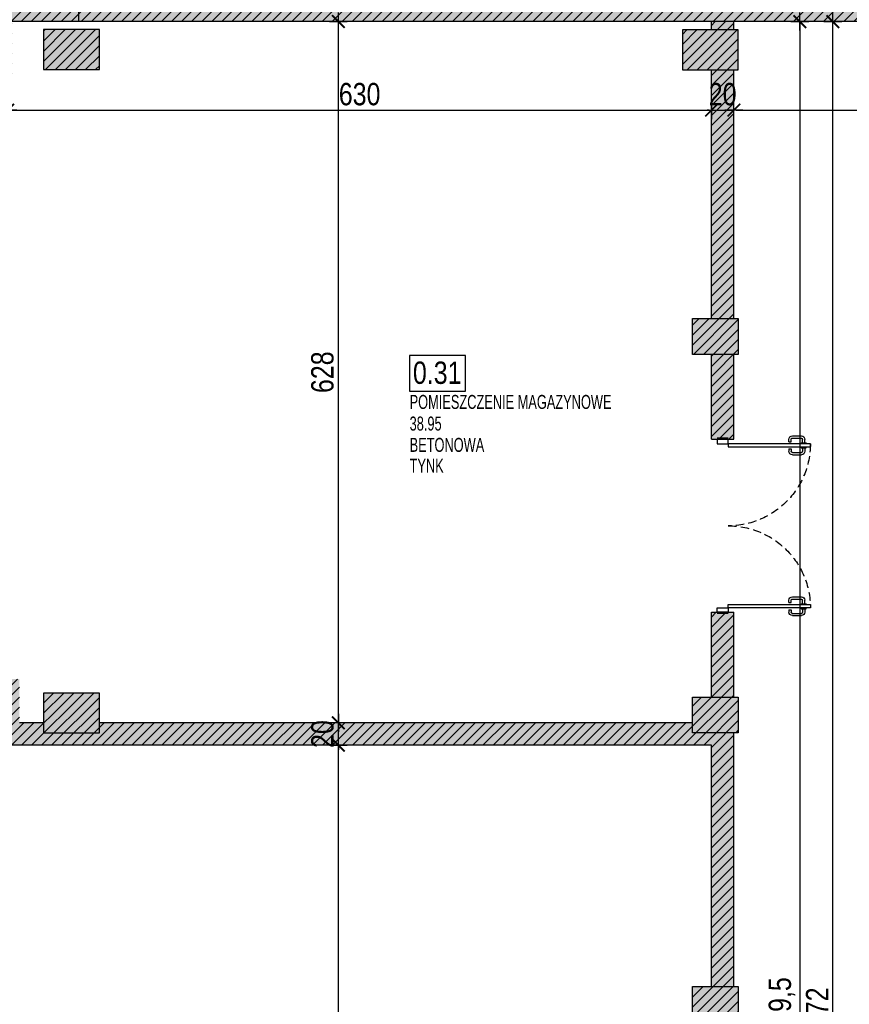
# Model space of a CAD drawing. Header units: millimetres. Extents: x 59331 to 112314, y -16110 to 34390.
# Tile 174 of 198: x 70773 to 71515, y 22336 to 23218. Entities that reach past the tile are written whole.
import ezdxf

# ---------------------------------------------------------------- set-up
doc = ezdxf.new("R2010")
doc.units = ezdxf.units.MM
doc.linetypes.add('DASHED', pattern=[0.75, 0.5, -0.25])
doc.layers.get('DEFPOINTS').update_dxf_attribs({"lineweight": 9})
for name, color, linetype in [('_HSA_HATCH_WYPEŁNIENIA_PRZEGRÓD', 205, 'Continuous'), ('_HSA_NUMERACJA POMIESZCZEN', 43, 'Continuous'), ('_HSA_STOLARKA_WEWNĘTRZNA', 132, 'Continuous'), ('_HSA_WYM_100', 141, 'Continuous'), ('_HSA_ŚCIANY_DZIAŁOWE', 6, 'Continuous'), ('_HSA_ŚCIANY_KONSTRUKCYJNE', 3, 'Continuous'), ('_HSA_ŚCIANY_MUROWANE', 4, 'Continuous')]:
    doc.layers.add(name, color=color, linetype=linetype)
doc.layers.add('_HSA_NUMERACJA POMIESZCZEN POMOC', color=7, linetype='Continuous', true_color=0x38940a, plot=False)
doc.styles.add('ARIAL_100', font='Arial.ttf', dxfattribs={"width": 0.8, "height": 20})
doc.styles.add('ARIAL_50', font='Arial Narrow.ttf', dxfattribs={"width": 0.8, "height": 10})
doc.dimstyles.new('WYM_WEWN_100', dxfattribs={"dimtxt": 20, "dimasz": 2, "dimexe": 10, "dimexo": 0, "dimgap": 4, "dimtad": 1, "dimdec": 1, "dimrnd": 0.1, "dimtxsty": 'ARIAL_100', "dimblk": 'Wym-03', "dimcen": 0, "dimdle": 10, "dimse1": 1, "dimse2": 1, "dimclrt": 256, "dimazin": 2, "dimtfac": 1, "dimtdec": 1, "dimtix": 1, "dimtmove": 2, "dimatfit": 0, "dimfxl": 1, "dimtolj": 1, "dimtzin": 0, "dimarcsym": 0})

# ---------------------------------------------------------------- blocks, each defined once
blk = doc.blocks.new('NUMERACJA_POMIESZCZEŃ_200')
blk.add_lwpolyline([(50, 31.85), (0, 31.85), (0, 0), (50, 0)], close=True)
at = {"style": 'ARIAL_100', "width": 0.8}
blk.add_attdef('OPIS_TABELKA', (2.96, 6.47), '', height=20, dxfattribs=at)
at = {"layer": '_HSA_NUMERACJA POMIESZCZEN POMOC', "style": 'ARIAL_50', "width": 0.8}
for tag, p in [('NAZWA', (0, -15.93)), ('POWIERZCHNIA', (0, -35.3)), ('POSADZKA', (0, -54.39)), ('SUFIT', (0, -73.08))]:
    blk.add_attdef(tag, p, '', height=12.5, dxfattribs=at)
blk = doc.blocks.new('*U362')
for p, q in [((-80.4, 57.36), (-80.4, 65.5)), ((-78.4, 57.36), (-78.4, 65.5)), ((-74.3, 68.5), (-77.4, 68.5)), ((-74.3, 66.5), (-77.4, 66.5)), ((-74.3, 69.75), (-73.5, 69.75)), ((-74.3, 65.25), (-74.3, 69.75)), ((-73.5, 65.25), (-74.3, 65.25)), ((-69.775, 69.75), (-70.575, 69.75)), ((-70.575, 65.25), (-69.775, 65.25)), ((-69.775, 65.25), (-69.775, 69.75)), ((-69.775, 68.5), (-66.675, 68.5)), ((-69.775, 66.5), (-66.675, 66.5)), ((-65.675, 57.36), (-65.675, 65.5)), ((-63.675, 57.36), (-63.675, 65.5)), ((63.675, 57.36), (63.675, 65.5)), ((65.675, 57.36), (65.675, 65.5)), ((69.775, 68.5), (66.675, 68.5)), ((69.775, 66.5), (66.675, 66.5)), ((69.775, 69.75), (70.575, 69.75)), ((69.775, 65.25), (69.775, 69.75)), ((70.575, 65.25), (69.775, 65.25)), ((74.3, 69.75), (73.5, 69.75)), ((73.5, 65.25), (74.3, 65.25)), ((74.3, 65.25), (74.3, 69.75)), ((74.3, 68.5), (77.4, 68.5)), ((74.3, 66.5), (77.4, 66.5)), ((78.4, 57.36), (78.4, 65.5)), ((80.4, 57.36), (80.4, 65.5)), ((-75.3, 56.36), (-77.4, 56.36)), ((-75.3, 54.36), (-77.4, 54.36)), ((-75.3, 54.36), (-75.3, 56.36)), ((-68.775, 54.36), (-68.775, 56.36)), ((-68.775, 56.36), (-66.675, 56.36)), ((-68.775, 54.36), (-66.675, 54.36)), ((68.775, 56.36), (66.675, 56.36)), ((68.775, 54.36), (66.675, 54.36)), ((68.775, 54.36), (68.775, 56.36)), ((75.3, 54.36), (75.3, 56.36)), ((75.3, 56.36), (77.4, 56.36)), ((75.3, 54.36), (77.4, 54.36))]:
    blk.add_line(p, q)
for points in [[(-73.5, 0), (-70.575, 0), (-70.575, 73.5), (-73.5, 73.5)], [(73.5, 0), (70.575, 0), (70.575, 73.5), (73.5, 73.5)], [(77.5, 0), (77.5, -10), (73.5, -10), (73.5, 0)], [(-77.5, 0), (-77.5, -10), (-73.5, -10), (-73.5, 0)]]:
    blk.add_lwpolyline(points, close=True)
for points in [[(78.5, 0), (78.5, -10)], [(-78.5, 0), (-78.5, -10)]]:
    blk.add_lwpolyline(points)
at = {"linetype": 'DASHED', "ltscale": 15}
for centre, start, end in [((-73.5, 0), 0, 90), ((73.5, 0), 90, 180)]:
    blk.add_arc(centre, 73.5, start, end, dxfattribs=at)
for centre, radius, start, end in [((-77.4, 65.5), 3, 90, 180), ((-77.4, 65.5), 1, 90, 180), ((-66.675, 65.5), 3, 0, 90), ((-66.675, 65.5), 1, 0, 90), ((66.675, 65.5), 3, 90, 180), ((66.675, 65.5), 1, 90, 180), ((77.4, 65.5), 3, 0, 90), ((77.4, 65.5), 1, 0, 90), ((-77.4, 57.36), 3, 180, 270), ((-77.4, 57.36), 1, 180, 270), ((-66.675, 57.36), 3, 270, 0), ((-66.675, 57.36), 1, 270, 0), ((66.675, 57.36), 3, 180, 270), ((66.675, 57.36), 1, 180, 270), ((77.4, 57.36), 3, 270, 0), ((77.4, 57.36), 1, 270, 0)]:
    blk.add_arc(centre, radius, start, end)
blk = doc.blocks.new('Wym-03')
for p, q in [((-4, 0), (4, 0)), ((0, 4), (0, -4))]:
    blk.add_line(p, q)
blk.add_lwpolyline([(-2.83, -2.83, 0.8, 0.8, 0), (2.83, 2.83, 0.05, 0.05, 0)], format="xyseb")
blk = doc.blocks.new('*D697')
at = {"layer": '_HSA_WYM_100', "color": 0, "lineweight": -2, "transparency": 16777216}
blk.add_line((70763.81, 23136.82), (71389.81, 23136.82), dxfattribs=at)
at = {"layer": 'DEFPOINTS', "color": 0, "transparency": 16777216}
for p in [(71391.81, 23172.98), (70761.81, 23166.14), (71391.81, 23136.82)]:
    blk.add_point(p, dxfattribs=at)
at = {"layer": '_HSA_WYM_100', "color": 0, "lineweight": -2, "transparency": 16777216, "xscale": 2, "yscale": 2, "zscale": 2, "rotation": 180.0000000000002}
blk.add_blockref('Wym-03', (70761.81, 23136.82), dxfattribs=at)
at = {"layer": '_HSA_WYM_100', "color": 0, "lineweight": -2, "transparency": 16777216, "xscale": 2, "yscale": 2, "zscale": 2}
blk.add_blockref('Wym-03', (71391.81, 23136.82), dxfattribs=at)
at = {"layer": '_HSA_WYM_100', "transparency": 16777216, "insert": (71076.81, 23151.04), "char_height": 20, "attachment_point": 5, "style": 'ARIAL_100'}
blk.add_mtext('\\A1;630', dxfattribs=at)
blk = doc.blocks.new('*D698')
at = {"layer": '_HSA_WYM_100', "color": 0, "lineweight": -2, "transparency": 16777216}
for p, q in [((71389.81, 23136.82), (71387.81, 23136.82)), ((71391.81, 23136.82), (71411.81, 23136.82)), ((71413.81, 23136.82), (71415.81, 23136.82))]:
    blk.add_line(p, q, dxfattribs=at)
at = {"layer": 'DEFPOINTS', "color": 0, "transparency": 16777216}
for p in [(71391.81, 23172.98), (71411.81, 23172.98), (71411.81, 23136.82)]:
    blk.add_point(p, dxfattribs=at)
at = {"layer": '_HSA_WYM_100', "color": 0, "lineweight": -2, "transparency": 16777216, "xscale": 2, "yscale": 2, "zscale": 2}
blk.add_blockref('Wym-03', (71391.81, 23136.82), dxfattribs=at)
at = {"layer": '_HSA_WYM_100', "color": 0, "lineweight": -2, "transparency": 16777216, "xscale": 2, "yscale": 2, "zscale": 2, "rotation": 180.0000000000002}
blk.add_blockref('Wym-03', (71411.81, 23136.82), dxfattribs=at)
at = {"layer": '_HSA_WYM_100', "transparency": 16777216, "insert": (71401.81, 23151.03), "char_height": 20, "attachment_point": 5, "style": 'ARIAL_100'}
blk.add_mtext('\\A1;20', dxfattribs=at)
blk = doc.blocks.new('*D699')
at = {"layer": '_HSA_WYM_100', "color": 0, "lineweight": -2, "transparency": 16777216}
blk.add_line((71413.81, 23136.82), (71689.81, 23136.82), dxfattribs=at)
at = {"layer": 'DEFPOINTS', "color": 0, "transparency": 16777216}
for p in [(71411.81, 23172.98), (71691.81, 23172.98), (71691.81, 23136.82)]:
    blk.add_point(p, dxfattribs=at)
at = {"layer": '_HSA_WYM_100', "color": 0, "lineweight": -2, "transparency": 16777216, "xscale": 2, "yscale": 2, "zscale": 2, "rotation": 180.0000000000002}
blk.add_blockref('Wym-03', (71411.81, 23136.82), dxfattribs=at)
at = {"layer": '_HSA_WYM_100', "color": 0, "lineweight": -2, "transparency": 16777216, "xscale": 2, "yscale": 2, "zscale": 2}
blk.add_blockref('Wym-03', (71691.81, 23136.82), dxfattribs=at)
at = {"layer": '_HSA_WYM_100', "transparency": 16777216, "insert": (71551.81, 23151.03), "char_height": 20, "attachment_point": 5, "style": 'ARIAL_100'}
blk.add_mtext('\\A1;280', dxfattribs=at)
blk = doc.blocks.new('*D755')
at = {"layer": '_HSA_WYM_100', "color": 0, "lineweight": -2, "transparency": 16777216}
blk.add_line((71057.78, 22001.14), (71057.78, 22566.14), dxfattribs=at)
at = {"layer": 'DEFPOINTS', "color": 0, "transparency": 16777216}
for p in [(71057.78, 22568.14), (71061.52, 22568.14), (71057.78, 21999.14)]:
    blk.add_point(p, dxfattribs=at)
at = {"layer": '_HSA_WYM_100', "color": 0, "lineweight": -2, "transparency": 16777216, "xscale": 2, "yscale": 2, "zscale": 2}
for p, rotation in [((71057.78, 22568.14), 89.9999999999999), ((71057.78, 21999.14), 269.9999999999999)]:
    blk.add_blockref('Wym-03', p, dxfattribs=dict(at, rotation=rotation))
at = {"layer": '_HSA_WYM_100', "transparency": 16777216, "insert": (71043.57, 22283.64), "char_height": 20, "attachment_point": 5, "rotation": 90, "style": 'ARIAL_100'}
blk.add_mtext('\\A1;569', dxfattribs=at)
blk = doc.blocks.new('*D756')
at = {"layer": '_HSA_WYM_100', "color": 0, "lineweight": -2, "transparency": 16777216}
for p, q in [((71057.78, 22590.14), (71057.78, 22592.14)), ((71057.78, 22568.14), (71057.78, 22588.14)), ((71057.78, 22566.14), (71057.78, 22564.14))]:
    blk.add_line(p, q, dxfattribs=at)
at = {"layer": 'DEFPOINTS', "color": 0, "transparency": 16777216}
for p in [(71057.78, 22588.14), (71063.56, 22588.14), (71061.52, 22568.14)]:
    blk.add_point(p, dxfattribs=at)
at = {"layer": '_HSA_WYM_100', "color": 0, "lineweight": -2, "transparency": 16777216, "xscale": 2, "yscale": 2, "zscale": 2}
for p, rotation in [((71057.78, 22588.14), 269.9999999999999), ((71057.78, 22568.14), 89.99999999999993)]:
    blk.add_blockref('Wym-03', p, dxfattribs=dict(at, rotation=rotation))
at = {"layer": '_HSA_WYM_100', "transparency": 16777216, "insert": (71043.57, 22578.14), "char_height": 20, "attachment_point": 5, "rotation": 90, "style": 'ARIAL_100'}
blk.add_mtext('\\A1;20', dxfattribs=at)
blk = doc.blocks.new('*D757')
at = {"layer": '_HSA_WYM_100', "color": 0, "lineweight": -2, "transparency": 16777216}
blk.add_line((71057.78, 22590.14), (71057.78, 23214.14), dxfattribs=at)
at = {"layer": 'DEFPOINTS', "color": 0, "transparency": 16777216}
for p in [(71057.78, 23216.14), (71061.15, 23216.14), (71063.56, 22588.14)]:
    blk.add_point(p, dxfattribs=at)
at = {"layer": '_HSA_WYM_100', "color": 0, "lineweight": -2, "transparency": 16777216, "xscale": 2, "yscale": 2, "zscale": 2}
for p, rotation in [((71057.78, 23216.14), 89.9999999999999), ((71057.78, 22588.14), 269.9999999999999)]:
    blk.add_blockref('Wym-03', p, dxfattribs=dict(at, rotation=rotation))
at = {"layer": '_HSA_WYM_100', "transparency": 16777216, "insert": (71043.57, 22902.14), "char_height": 20, "attachment_point": 5, "rotation": 90, "style": 'ARIAL_100'}
blk.add_mtext('\\A1;628', dxfattribs=at)
blk = doc.blocks.new('*D828')
at = {"layer": '_HSA_WYM_100', "color": 0, "lineweight": -2, "transparency": 16777216}
blk.add_line((71470.86, 23214.14), (71470.86, 21368.53), dxfattribs=at)
at = {"layer": 'DEFPOINTS', "color": 0, "transparency": 16777216}
for p in [(71411.81, 23216.14), (71411.81, 21366.53), (71470.86, 21366.53)]:
    blk.add_point(p, dxfattribs=at)
at = {"layer": '_HSA_WYM_100', "color": 0, "lineweight": -2, "transparency": 16777216, "xscale": 2, "yscale": 2, "zscale": 2}
for p, rotation in [((71470.86, 23216.14), 89.99999999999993), ((71470.86, 21366.53), 269.9999999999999)]:
    blk.add_blockref('Wym-03', p, dxfattribs=dict(at, rotation=rotation))
at = {"layer": '_HSA_WYM_100', "transparency": 16777216, "insert": (71454.84, 22326.22), "char_height": 20, "attachment_point": 5, "rotation": 90, "style": 'ARIAL_100'}
blk.add_mtext('\\A1;1849,5', dxfattribs=at)
blk = doc.blocks.new('*D830')
at = {"layer": '_HSA_WYM_100', "color": 0, "lineweight": -2, "transparency": 16777216}
blk.add_line((71500.4, 21046.14), (71500.4, 23214.14), dxfattribs=at)
at = {"layer": 'DEFPOINTS', "color": 0, "transparency": 16777216}
for p in [(71470.86, 23216.14), (71500.4, 23216.14), (71470.86, 21044.14)]:
    blk.add_point(p, dxfattribs=at)
at = {"layer": '_HSA_WYM_100', "color": 0, "lineweight": -2, "transparency": 16777216, "xscale": 2, "yscale": 2, "zscale": 2}
for p, rotation in [((71500.4, 23216.14), 89.9999999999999), ((71500.4, 21044.14), 269.9999999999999)]:
    blk.add_blockref('Wym-03', p, dxfattribs=dict(at, rotation=rotation))
at = {"layer": '_HSA_WYM_100', "transparency": 16777216, "insert": (71486.35, 22326.39), "char_height": 20, "attachment_point": 5, "rotation": 90, "style": 'ARIAL_100'}
blk.add_mtext('\\A1;2172', dxfattribs=at)

msp = doc.modelspace()

# ---------------------------------------------------------------- hatches: boundary and pattern name
at = {"layer": '_HSA_HATCH_WYPEŁNIENIA_PRZEGRÓD', "true_color": 0x969696}
msp.add_hatch(color=252, dxfattribs=at).paths.add_polyline_path([(72278.19, 23173.28), (72278.19, 23209), (72296.81, 23209), (72296.81, 23216.14), (60490.33, 23216.14), (60490.33, 23253.53), (72358.19, 23253.53), (72358.19, 22564.17), (72343.19, 22564.17), (72343.19, 22559.17), (72313.81, 22559.17), (72313.81, 23173.28)])
at = {"layer": '_HSA_HATCH_WYPEŁNIENIA_PRZEGRÓD'}
h = msp.add_hatch(dxfattribs=at)
h.set_pattern_fill('ANSI31', color=256, scale=2, style=0)
h.set_pattern_definition([(45, (0, -5754.548), (-4.49012806, 4.49012806), [])])
h.paths.add_polyline_path([(72278.19, 23173.28), (72278.19, 23209), (72296.81, 23209), (72296.81, 23216.14), (60490.33, 23216.14), (60490.33, 23238.53), (72343.19, 23238.53), (72343.19, 22559.17), (72313.81, 22559.17), (72313.81, 23173.28)])
h = msp.add_hatch(dxfattribs=at)
h.set_pattern_fill('ANSI31', color=256, scale=2, angle=-1e-13, style=0)
h.paths.add_polyline_path([(69565.33, 23216.14), (69535.33, 23216.14), (69535.33, 23166.14), (69565.33, 23166.14)])
h.paths.add_polyline_path([(70165.33, 23216.14), (70135.33, 23216.14), (70135.33, 23166.14), (70165.33, 23166.14)])
h.paths.add_polyline_path([(70765.33, 23216.14), (70735.33, 23216.14), (70735.33, 23166.14), (70765.33, 23166.14)])
h.paths.add_polyline_path([(70843.81, 23209), (70793.81, 23209), (70793.81, 23173.28), (70843.81, 23173.28)])
h.paths.add_polyline_path([(69765.08, 21391.25), (68629.83, 21391.25), (68629.83, 21370.53), (69765.08, 21370.53)])
h.paths.add_polyline_path([(68684.33, 21441.25), (68654.33, 21441.25), (68654.33, 21391.25), (68684.33, 21391.25)])
h.paths.add_polyline_path([(68965.33, 21441.25), (68935.33, 21441.25), (68935.33, 21391.25), (68965.33, 21391.25)])
h.paths.add_polyline_path([(69565.33, 21441.25), (69535.33, 21441.25), (69535.33, 21391.25), (69565.33, 21391.25)])
h.paths.add_polyline_path([(70165.33, 21441.25), (70135.33, 21441.25), (70135.33, 21391.25), (70165.33, 21391.25)])
h.paths.add_polyline_path([(70735.33, 21391.25), (70065.08, 21391.25), (70065.08, 21370.53), (70735.33, 21370.53)])
h.paths.add_polyline_path([(70792.33, 21370.53), (70789.33, 21370.53), (70789.33, 21391.25), (70735.33, 21391.25), (70735.33, 21370.53), (70754.33, 21370.53), (70754.33, 21352.41), (70792.33, 21352.41)])
h.paths.add_polyline_path([(70765.33, 21441.25), (70735.33, 21441.25), (70735.33, 21391.25), (70765.33, 21391.25)])
h.paths.add_polyline_path([(70761.81, 21979.14), (70793.81, 21979.14), (70793.81, 21999.14), (70772.33, 21999.14), (70772.33, 21993.27), (70743.81, 21993.27), (70743.81, 21441.25), (70761.81, 21441.25)])
h.paths.add_polyline_path([(70772.33, 22038.99), (70728.33, 22038.99), (70728.33, 21993.27), (70772.33, 21993.27)])
h.paths.add_polyline_path([(70772.33, 22055.72), (70728.33, 22055.72), (70728.33, 22038.99), (70772.33, 22038.99)])
h.paths.add_polyline_path([(70772.33, 22240.45), (70728.33, 22240.45), (70728.33, 22223.72), (70772.33, 22223.72)])
h.paths.add_polyline_path([(70772.33, 22286.17), (70728.33, 22286.17), (70728.33, 22240.45), (70772.33, 22240.45)])
h.paths.add_polyline_path([(70761.81, 22581.67), (70743.81, 22581.67), (70743.81, 22286.17), (70761.81, 22286.17)])
h.paths.add_polyline_path([(70772.33, 22627.39), (70728.33, 22627.39), (70728.33, 22581.67), (70772.33, 22581.67)])
h.paths.add_polyline_path([(70761.81, 23166.14), (70743.81, 23166.14), (70743.81, 22627.39), (70761.81, 22627.39)])
at = {"layer": '_HSA_HATCH_WYPEŁNIENIA_PRZEGRÓD', "true_color": 0x969696}
h = msp.add_hatch(color=252, dxfattribs=at)
h.paths.add_polyline_path([(69565.33, 23216.14), (69535.33, 23216.14), (69535.33, 23166.14), (69565.33, 23166.14)])
h.paths.add_polyline_path([(70165.33, 23216.14), (70135.33, 23216.14), (70135.33, 23166.14), (70165.33, 23166.14)])
h.paths.add_polyline_path([(70765.33, 23216.14), (70735.33, 23216.14), (70735.33, 23166.14), (70765.33, 23166.14)])
h.paths.add_polyline_path([(70843.81, 23209), (70793.81, 23209), (70793.81, 23173.28), (70843.81, 23173.28)])
h.paths.add_polyline_path([(69765.08, 21391.25), (68629.83, 21391.25), (68629.83, 21355.53), (69765.08, 21355.53)])
h.paths.add_polyline_path([(68684.33, 21441.25), (68654.33, 21441.25), (68654.33, 21391.25), (68684.33, 21391.25)])
h.paths.add_polyline_path([(68965.33, 21441.25), (68935.33, 21441.25), (68935.33, 21391.25), (68965.33, 21391.25)])
h.paths.add_polyline_path([(69565.33, 21441.25), (69535.33, 21441.25), (69535.33, 21391.25), (69565.33, 21391.25)])
h.paths.add_polyline_path([(70165.33, 21441.25), (70135.33, 21441.25), (70135.33, 21391.25), (70165.33, 21391.25)])
h.paths.add_polyline_path([(70735.33, 21391.25), (70065.08, 21391.25), (70065.08, 21355.53), (70735.33, 21355.53)])
h.paths.add_polyline_path([(70792.33, 21370.53), (70789.33, 21370.53), (70789.33, 21391.25), (70735.33, 21391.25), (70735.33, 21355.53), (70739.33, 21355.53), (70739.33, 21352.41), (70792.33, 21352.41)])
h.paths.add_polyline_path([(70765.33, 21441.25), (70735.33, 21441.25), (70735.33, 21391.25), (70765.33, 21391.25)])
h.paths.add_polyline_path([(70761.81, 21979.14), (70793.81, 21979.14), (70793.81, 21999.14), (70772.33, 21999.14), (70772.33, 21993.27), (70743.81, 21993.27), (70743.81, 21441.25), (70761.81, 21441.25)])
h.paths.add_polyline_path([(70772.33, 22038.99), (70728.33, 22038.99), (70728.33, 21993.27), (70772.33, 21993.27)])
h.paths.add_polyline_path([(70772.33, 22055.72), (70728.33, 22055.72), (70728.33, 22038.99), (70772.33, 22038.99)])
h.paths.add_polyline_path([(70772.33, 22240.45), (70728.33, 22240.45), (70728.33, 22223.72), (70772.33, 22223.72)])
h.paths.add_polyline_path([(70772.33, 22286.17), (70728.33, 22286.17), (70728.33, 22240.45), (70772.33, 22240.45)])
h.paths.add_polyline_path([(70761.81, 22581.67), (70743.81, 22581.67), (70743.81, 22286.17), (70761.81, 22286.17)])
h.paths.add_polyline_path([(70772.33, 22627.39), (70728.33, 22627.39), (70728.33, 22581.67), (70772.33, 22581.67)])
h.paths.add_polyline_path([(70761.81, 23166.14), (70743.81, 23166.14), (70743.81, 22627.39), (70761.81, 22627.39)])
at = {"layer": '_HSA_HATCH_WYPEŁNIENIA_PRZEGRÓD'}
h = msp.add_hatch(dxfattribs=at)
h.set_pattern_fill('ANSI31', color=256, scale=2, angle=-1e-13, style=0)
h.paths.add_polyline_path([(71411.81, 23216.14), (71391.81, 23216.14), (71391.81, 23208.7), (71411.81, 23208.7)])
h.paths.add_polyline_path([(71415.81, 23208.7), (71365.81, 23208.7), (71365.81, 23172.98), (71415.81, 23172.98)])
h.paths.add_polyline_path([(71411.81, 23172.98), (71391.81, 23172.98), (71391.81, 22950.14), (71411.81, 22950.14)])
h.paths.add_polyline_path([(71415.81, 22950.14), (71374.81, 22950.14), (71374.81, 22918.14), (71415.81, 22918.14)])
h.paths.add_polyline_path([(71411.81, 22918.14), (71391.81, 22918.14), (71391.81, 22842.14), (71411.81, 22842.14)])
h.paths.add_polyline_path([(71411.81, 22687.14), (71391.81, 22687.14), (71391.81, 22611.14), (71411.81, 22611.14)])
h.paths.add_polyline_path([(71415.81, 22611.14), (71374.81, 22611.14), (71374.81, 22579.14), (71415.81, 22579.14)])
h.paths.add_polyline_path([(71411.81, 22579.14), (71374.81, 22579.14), (71374.81, 22588.14), (70843.81, 22588.14), (70843.81, 22579.14), (70793.81, 22579.14), (70793.81, 22588.14), (70772.33, 22588.14), (70772.33, 22581.67), (70761.81, 22581.67), (70761.81, 22568.14), (71391.81, 22568.14), (71391.81, 22352.14), (71411.81, 22352.14)])
h.paths.add_polyline_path([(70843.81, 22614.86), (70793.81, 22614.86), (70793.81, 22579.14), (70843.81, 22579.14)])
h.paths.add_polyline_path([(71415.81, 22352.14), (71374.81, 22352.14), (71374.81, 22320.14), (71415.81, 22320.14)])
h.paths.add_polyline_path([(71411.81, 22320.14), (71391.81, 22320.14), (71391.81, 22271.14), (71411.81, 22271.14)])
h.paths.add_polyline_path([(71411.81, 22061.14), (71391.81, 22061.14), (71391.81, 22012.14), (71411.81, 22012.14)])
h.paths.add_polyline_path([(71415.81, 22012.14), (71374.81, 22012.14), (71374.81, 21979.14), (71415.81, 21979.14)])
h.paths.add_polyline_path([(71374.81, 21999.14), (70843.81, 21999.14), (70843.81, 21979.14), (71374.81, 21979.14)])
h.paths.add_polyline_path([(71411.81, 21979.14), (71391.81, 21979.14), (71391.81, 21735.53), (71411.81, 21735.53)])
h.paths.add_polyline_path([(71415.81, 21735.53), (71374.81, 21735.53), (71374.81, 21702.53), (71415.81, 21702.53)])
h.paths.add_polyline_path([(71411.81, 21702.53), (71391.81, 21702.53), (71391.81, 21649.96), (71411.81, 21649.96)])
h.paths.add_polyline_path([(71411.81, 21499.96), (71391.81, 21499.96), (71391.81, 21397.53), (71411.81, 21397.53)])
h.paths.add_polyline_path([(71415.81, 21397.53), (71374.81, 21397.53), (71374.81, 21366.53), (71415.81, 21366.53)])
h.paths.add_polyline_path([(71374.81, 21397.53), (70839.33, 21397.53), (70839.33, 21370.53), (71374.81, 21370.53)])
at = {"layer": '_HSA_HATCH_WYPEŁNIENIA_PRZEGRÓD', "true_color": 0x969696}
h = msp.add_hatch(color=252, dxfattribs=at)
h.paths.add_polyline_path([(71411.81, 23216.14), (71391.81, 23216.14), (71391.81, 23208.7), (71411.81, 23208.7)])
h.paths.add_polyline_path([(71415.81, 23208.7), (71365.81, 23208.7), (71365.81, 23172.98), (71415.81, 23172.98)])
h.paths.add_polyline_path([(71411.81, 23172.98), (71391.81, 23172.98), (71391.81, 22950.14), (71411.81, 22950.14)])
h.paths.add_polyline_path([(71415.81, 22950.14), (71374.81, 22950.14), (71374.81, 22918.14), (71415.81, 22918.14)])
h.paths.add_polyline_path([(71411.81, 22918.14), (71391.81, 22918.14), (71391.81, 22842.14), (71411.81, 22842.14)])
h.paths.add_polyline_path([(71411.81, 22687.14), (71391.81, 22687.14), (71391.81, 22611.14), (71411.81, 22611.14)])
h.paths.add_polyline_path([(71415.81, 22611.14), (71374.81, 22611.14), (71374.81, 22579.14), (71415.81, 22579.14)])
h.paths.add_polyline_path([(71411.81, 22579.14), (71374.81, 22579.14), (71374.81, 22588.14), (70843.81, 22588.14), (70843.81, 22579.14), (70793.81, 22579.14), (70793.81, 22588.14), (70772.33, 22588.14), (70772.33, 22581.67), (70761.81, 22581.67), (70761.81, 22568.14), (71391.81, 22568.14), (71391.81, 22352.14), (71411.81, 22352.14)])
h.paths.add_polyline_path([(70843.81, 22614.86), (70793.81, 22614.86), (70793.81, 22579.14), (70843.81, 22579.14)])
h.paths.add_polyline_path([(71415.81, 22352.14), (71374.81, 22352.14), (71374.81, 22320.14), (71415.81, 22320.14)])
h.paths.add_polyline_path([(71411.81, 22320.14), (71391.81, 22320.14), (71391.81, 22271.14), (71411.81, 22271.14)])
h.paths.add_polyline_path([(71411.81, 22061.14), (71391.81, 22061.14), (71391.81, 22012.14), (71411.81, 22012.14)])
h.paths.add_polyline_path([(71415.81, 22012.14), (71374.81, 22012.14), (71374.81, 21979.14), (71415.81, 21979.14)])
h.paths.add_polyline_path([(71374.81, 21999.14), (70843.81, 21999.14), (70843.81, 21979.14), (71374.81, 21979.14)])
h.paths.add_polyline_path([(71411.81, 21979.14), (71391.81, 21979.14), (71391.81, 21735.53), (71411.81, 21735.53)])
h.paths.add_polyline_path([(71415.81, 21735.53), (71374.81, 21735.53), (71374.81, 21702.53), (71415.81, 21702.53)])
h.paths.add_polyline_path([(71411.81, 21702.53), (71391.81, 21702.53), (71391.81, 21649.96), (71411.81, 21649.96)])
h.paths.add_polyline_path([(71411.81, 21499.96), (71391.81, 21499.96), (71391.81, 21397.53), (71411.81, 21397.53)])
h.paths.add_polyline_path([(71415.81, 21397.53), (71374.81, 21397.53), (71374.81, 21366.53), (71415.81, 21366.53)])
h.paths.add_polyline_path([(71374.81, 21397.53), (70839.33, 21397.53), (70839.33, 21370.53), (71374.81, 21370.53)])

# ---------------------------------------------------------------- linework, layer by layer
at = {"layer": '_HSA_ŚCIANY_DZIAŁOWE'}
for p, q in [((71391.81, 23208.7), (71391.81, 23216.14)), ((71411.81, 23208.7), (71411.81, 23216.14)), ((71391.81, 22950.14), (71391.81, 23172.98)), ((71411.81, 22950.14), (71411.81, 23172.98)), ((71391.81, 22842.14), (71391.81, 22918.14)), ((71411.81, 22842.14), (71411.81, 22918.14)), ((71391.81, 22842.14), (71411.81, 22842.14)), ((71391.81, 22611.14), (71391.81, 22687.14)), ((71391.81, 22687.14), (71411.81, 22687.14)), ((71411.81, 22611.14), (71411.81, 22687.14)), ((71411.81, 22352.14), (71411.81, 22579.14))]:
    msp.add_line(p, q, dxfattribs=at)
for points in [[(70793.81, 22588.14), (70772.33, 22588.14)], [(71374.81, 22588.14), (70843.81, 22588.14)], [(71391.81, 22352.14), (71391.81, 22568.14), (70761.81, 22568.14)]]:
    msp.add_lwpolyline(points, dxfattribs=at)
at = {"layer": '_HSA_ŚCIANY_KONSTRUKCYJNE'}
for points in [[(70843.81, 23173.28), (70843.81, 23209), (70793.81, 23209), (70793.81, 23173.28)], [(70843.81, 23173.28), (70843.81, 23209), (70793.81, 23209), (70793.81, 23173.28)], [(71415.81, 23172.98), (71415.81, 23208.7), (71365.81, 23208.7), (71365.81, 23172.98)], [(71415.81, 23172.98), (71415.81, 23208.7), (71365.81, 23208.7), (71365.81, 23172.98)], [(71374.81, 22950.14), (71415.81, 22950.14), (71415.81, 22918.14), (71374.81, 22918.14)], [(70843.81, 22579.14), (70843.81, 22614.86), (70793.81, 22614.86), (70793.81, 22579.14)], [(70843.81, 22579.14), (70843.81, 22614.86), (70793.81, 22614.86), (70793.81, 22579.14)], [(71374.81, 22611.14), (71415.81, 22611.14), (71415.81, 22579.14), (71374.81, 22579.14)], [(71374.81, 22352.14), (71415.81, 22352.14), (71415.81, 22320.14), (71374.81, 22320.14)]]:
    msp.add_lwpolyline(points, close=True, dxfattribs=at)
at = {"layer": '_HSA_ŚCIANY_MUROWANE'}
msp.add_line((70825.33, 23216.14), (70825.33, 23238.53), dxfattribs=at)
at = {"layer": '_HSA_ŚCIANY_MUROWANE', "ltscale": 0.07}
msp.add_line((72296.81, 23216.14), (60490.33, 23216.14), dxfattribs=at)

# ---------------------------------------------------------------- block references
at = {"layer": '_HSA_NUMERACJA POMIESZCZEN', "linetype": 'Continuous'}
msp.add_blockref('NUMERACJA_POMIESZCZEŃ_200', (71121.56, 22885.23), dxfattribs=at).add_auto_attribs({'SUFIT': 'TYNK', 'POSADZKA': 'BETONOWA', 'POWIERZCHNIA': '38.95', 'NAZWA': 'POMIESZCZENIE MAGAZYNOWE', 'OPIS_TABELKA': '0.31'})
at = {"layer": '_HSA_STOLARKA_WEWNĘTRZNA', "xscale": -1, "rotation": 270}
msp.add_blockref('*U362', (71406.81, 22764.64), dxfattribs=at)

# ---------------------------------------------------------------- dimensions: what is measured, and where the dimension line sits
at = {"layer": '_HSA_WYM_100'}
for base, p1, p2, angle, picture, middle in [((71057.78, 23216.14), (71063.56, 22588.14), (71061.15, 23216.14), 270, '*D757', (71043.57, 22902.14)), ((71391.81, 23136.82), (70761.81, 23166.14), (71391.81, 23172.98), 180, '*D697', (71076.81, 23151.04)), ((71411.81, 23136.82), (71391.81, 23172.98), (71411.81, 23172.98), 180, '*D698', (71401.81, 23151.03)), ((71691.81, 23136.82), (71411.81, 23172.98), (71691.81, 23172.98), 180, '*D699', (71551.81, 23151.03)), ((71057.78, 22588.14), (71061.52, 22568.14), (71063.56, 22588.14), 270, '*D756', (71043.57, 22578.14)), ((71057.78, 22568.14), (71057.78, 21999.14), (71061.52, 22568.14), 270, '*D755', (71043.57, 22283.64))]:
    dim = msp.add_linear_dim(base=base, p1=p1, p2=p2, angle=angle, dimstyle='WYM_WEWN_100', override={"dimrnd": 0.5}, dxfattribs=at)
    dim.commit()
    dim.dimension.update_dxf_attribs({"geometry": picture, "text_midpoint": middle})
for base, p1, p2, angle, picture, middle in [((71470.86, 21366.53), (71411.81, 23216.14), (71411.81, 21366.53), 270, '*D828', (71454.84, 22326.22)), ((71500.4, 23216.14), (71470.86, 21044.14), (71470.86, 23216.14), 90, '*D830', (71486.35, 22326.39))]:
    dim = msp.add_linear_dim(base=base, p1=p1, p2=p2, angle=angle, dimstyle='WYM_WEWN_100', override={"dimrnd": 0.5}, dxfattribs=at)
    dim.commit()
    dim.dimension.update_dxf_attribs({"geometry": picture, "text_midpoint": middle, "dimtype": 161})

doc.saveas('drawing.dxf')
